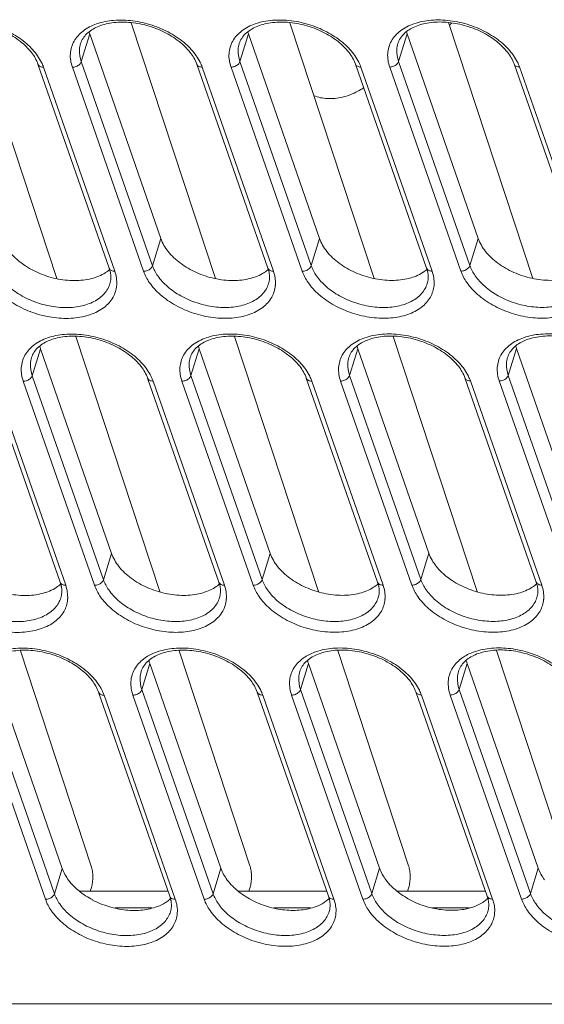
# Model space of a CAD drawing. Header units: millimetres. Extents: x -473 to 23648, y -382 to 1866.
# Tile 181 of 256: x 8250 to 8284, y 373 to 437. Entities that reach past the tile are written whole.
import ezdxf

# ---------------------------------------------------------------- set-up
doc = ezdxf.new("R2010")
doc.units = ezdxf.units.MM
doc.header["$LTSCALE"] = 80
doc.layers.get('0').update_dxf_attribs({"linetype": 'CONTINUOUS'})

msp = doc.modelspace()

# ---------------------------------------------------------------- linework, layer by layer
at = {"color": 0, "linetype": 'Continuous', "lineweight": 0}
for p, q in [((8246.859, 436.756), (8252.37, 420.011)), ((8257.25, 436.761), (8262.761, 420.017)), ((8267.641, 436.766), (8273.152, 420.022)), ((8278.032, 436.772), (8283.543, 420.027)), ((8253.977, 434.219), (8254.536, 436.032)), ((8254.536, 436.032), (8259.19, 422.635)), ((8264.368, 434.224), (8264.927, 436.038)), ((8264.927, 436.038), (8269.581, 422.64)), ((8274.759, 434.229), (8275.318, 436.043)), ((8275.318, 436.043), (8279.972, 422.645)), ((8251.143, 434.053), (8255.809, 420.692)), ((8251.503, 433.854), (8256.169, 420.493)), ((8258.058, 420.494), (8253.392, 433.854)), ((8258.643, 420.859), (8253.977, 434.219)), ((8261.534, 434.058), (8266.2, 420.698)), ((8261.894, 433.859), (8266.56, 420.498)), ((8268.449, 420.499), (8263.783, 433.86)), ((8269.034, 420.864), (8264.368, 434.224)), ((8271.925, 434.063), (8276.591, 420.703)), ((8272.285, 433.864), (8276.951, 420.504)), ((8278.841, 420.505), (8274.175, 433.865)), ((8279.425, 420.869), (8274.759, 434.229)), ((8282.317, 434.069), (8286.983, 420.708)), ((8282.676, 433.869), (8287.342, 420.509)), ((8258.643, 420.859), (8259.19, 422.635)), ((8269.034, 420.864), (8269.581, 422.64)), ((8279.425, 420.869), (8279.972, 422.645)), ((8255.853, 419.677), (8255.853, 419.677)), ((8266.244, 419.682), (8266.244, 419.682)), ((8276.635, 419.688), (8276.635, 419.688)), ((8253.617, 416.221), (8259.111, 399.526)), ((8264.008, 416.226), (8269.502, 399.531)), ((8274.399, 416.231), (8279.893, 399.536)), ((8250.764, 413.659), (8251.305, 415.415)), ((8251.305, 415.415), (8255.96, 402.018)), ((8261.155, 413.664), (8261.696, 415.421)), ((8261.696, 415.421), (8266.351, 402.023)), ((8271.546, 413.67), (8272.088, 415.426)), ((8272.088, 415.426), (8276.742, 402.028)), ((8281.938, 413.675), (8282.479, 415.431)), ((8282.479, 415.431), (8287.133, 402.033)), ((8247.93, 413.493), (8252.596, 400.133)), ((8248.29, 413.294), (8252.956, 399.933)), ((8254.846, 399.934), (8250.18, 413.295)), ((8255.43, 400.299), (8250.764, 413.659)), ((8258.322, 413.498), (8262.988, 400.138)), ((8258.681, 413.299), (8263.347, 399.939)), ((8265.237, 399.94), (8260.571, 413.3)), ((8265.821, 400.304), (8261.155, 413.664)), ((8268.713, 413.504), (8273.379, 400.143)), ((8269.073, 413.304), (8273.739, 399.944)), ((8275.628, 399.945), (8270.962, 413.305)), ((8276.212, 400.309), (8271.546, 413.67)), ((8279.104, 413.509), (8283.77, 400.148)), ((8279.464, 413.31), (8284.13, 399.949)), ((8286.019, 399.95), (8281.353, 413.31)), ((8286.604, 400.315), (8281.938, 413.675)), ((8255.43, 400.299), (8255.96, 402.018)), ((8265.821, 400.304), (8266.351, 402.023)), ((8276.212, 400.309), (8276.742, 402.028)), ((8252.64, 399.118), (8252.64, 399.117)), ((8263.031, 399.123), (8263.031, 399.123)), ((8273.423, 399.128), (8273.422, 399.128)), ((8283.814, 399.133), (8283.814, 399.133)), ((8249.994, 395.649), (8254.634, 381.55)), ((8260.385, 395.654), (8265.025, 381.556)), ((8270.777, 395.659), (8275.416, 381.561)), ((8281.168, 395.664), (8285.807, 381.566)), ((8248.075, 394.798), (8252.73, 381.401)), ((8257.943, 393.105), (8258.466, 394.804)), ((8258.466, 394.804), (8263.121, 381.406)), ((8268.334, 393.11), (8268.857, 394.809)), ((8268.857, 394.809), (8273.512, 381.411)), ((8278.725, 393.115), (8279.248, 394.814)), ((8279.248, 394.814), (8283.903, 381.417)), ((8251.633, 379.375), (8246.967, 392.735)), ((8252.218, 379.739), (8247.551, 393.1)), ((8255.109, 392.939), (8259.775, 379.578)), ((8255.469, 392.739), (8260.135, 379.379)), ((8262.024, 379.38), (8257.358, 392.74)), ((8262.609, 379.744), (8257.943, 393.105)), ((8265.5, 392.944), (8270.166, 379.584)), ((8265.86, 392.745), (8270.526, 379.384)), ((8272.415, 379.385), (8267.749, 392.746)), ((8273, 379.75), (8268.334, 393.11)), ((8275.891, 392.949), (8280.557, 379.589)), ((8276.251, 392.75), (8280.917, 379.389)), ((8282.806, 379.39), (8278.14, 392.751)), ((8283.391, 379.755), (8278.725, 393.115)), ((8252.218, 379.739), (8252.73, 381.401)), ((8262.609, 379.744), (8263.121, 381.406)), ((8273, 379.75), (8273.512, 381.411)), ((8283.391, 379.755), (8283.903, 381.417)), ((8253.866, 379.905), (8259.66, 379.907)), ((8254.641, 380.155), (8254.564, 379.905)), ((8264.257, 379.91), (8270.051, 379.913)), ((8265.032, 380.16), (8264.955, 379.91)), ((8274.648, 379.915), (8280.442, 379.918)), ((8275.423, 380.166), (8275.346, 379.915)), ((8256.197, 378.813), (8258.603, 378.814)), ((8259.819, 378.563), (8259.819, 378.563)), ((8266.588, 378.818), (8268.994, 378.82)), ((8270.21, 378.568), (8270.21, 378.568)), ((8276.979, 378.824), (8279.385, 378.825)), ((8280.601, 378.574), (8280.601, 378.573)), ((8208.993, 372.501), (8369.907, 372.582))]:
    msp.add_line(p, q, dxfattribs=at)
for centre, radius, start, end in [((8261.893, 453.353), 23.299, 314.04886, 314.48092), ((8256.677, 436.777), 2.268, 195.99025, 199.16494), ((8267.069, 436.782), 2.268, 195.99025, 199.16494), ((8277.46, 436.787), 2.268, 195.99025, 199.16494), ((8258.29, 458.144), 29.312, 298.06501, 298.94547), ((8253.437, 416.156), 2.257, 194.90145, 199.17104), ((8263.828, 416.162), 2.257, 194.90145, 199.17104), ((8274.219, 416.167), 2.257, 194.90145, 199.17104), ((8284.61, 416.172), 2.257, 194.90145, 199.17104), ((8259.705, 392.97), 2.698, 122.95598, 127.58694), ((8270.096, 392.975), 2.698, 122.95598, 127.58694), ((8280.487, 392.98), 2.698, 122.95598, 127.58694), ((8260.586, 395.541), 2.245, 193.79663, 199.17953), ((8270.977, 395.546), 2.245, 193.79663, 199.17953), ((8281.368, 395.552), 2.245, 193.79663, 199.17953), ((8258.208, 381.169), 2.381, 302.38262, 309.41946), ((8258.357, 380.998), 2.146, 309.54967, 313.08396), ((8268.599, 381.174), 2.381, 302.38262, 309.41946), ((8268.748, 381.003), 2.146, 309.54967, 313.08396), ((8278.99, 381.179), 2.381, 302.38262, 309.41946), ((8279.139, 381.008), 2.146, 309.54967, 313.08396)]:
    msp.add_arc(centre, radius, start, end, dxfattribs=at)
for points, start_tangent, end_tangent in [([(8250.714, 434.82), (8249.988, 435.54), (8249.017, 436.147), (8247.884, 436.577), (8246.701, 436.783), (8245.584, 436.749), (8244.639, 436.488), (8243.938, 436.029), (8243.542, 435.394)], (-0.611868, 0.79096), (-0.294486, -0.955656)), ([(8243.702, 436.217), (8244.592, 436.686), (8245.707, 436.915), (8246.953, 436.885), (8248.224, 436.599), (8249.414, 436.08), (8250.411, 435.38), (8251.115, 434.601)], (0.792118, 0.610368), (0.569763, -0.821809)), ([(8261.105, 434.825), (8260.38, 435.545), (8259.408, 436.153), (8258.275, 436.582), (8257.092, 436.789), (8255.975, 436.754), (8255.03, 436.493), (8254.329, 436.034), (8253.933, 435.399)], (-0.611868, 0.79096), (-0.294486, -0.955656)), ([(8254.093, 436.222), (8254.983, 436.691), (8256.098, 436.92), (8257.344, 436.89), (8258.615, 436.604), (8259.805, 436.085), (8260.803, 435.386), (8261.506, 434.607)], (0.792118, 0.610368), (0.569763, -0.821809)), ([(8271.496, 434.83), (8270.771, 435.55), (8269.799, 436.158), (8268.666, 436.588), (8267.483, 436.794), (8266.366, 436.76), (8265.421, 436.498), (8264.72, 436.039), (8264.324, 435.404)], (-0.611868, 0.79096), (-0.294486, -0.955656)), ([(8264.484, 436.228), (8265.374, 436.696), (8266.49, 436.925), (8267.735, 436.896), (8269.006, 436.609), (8270.197, 436.09), (8271.194, 435.391), (8271.897, 434.612)], (0.792118, 0.610368), (0.569763, -0.821809)), ([(8281.887, 434.836), (8281.162, 435.555), (8280.19, 436.163), (8279.057, 436.593), (8277.874, 436.799), (8276.757, 436.765), (8275.812, 436.504), (8275.112, 436.044), (8274.715, 435.409)], (-0.611868, 0.79096), (-0.294486, -0.955656)), ([(8274.875, 436.233), (8275.765, 436.702), (8276.881, 436.931), (8278.126, 436.901), (8279.397, 436.615), (8280.588, 436.095), (8281.585, 435.396), (8282.288, 434.617)], (0.792118, 0.610368), (0.569763, -0.821809)), ([(8253.392, 433.854), (8253.262, 434.741), (8253.503, 435.554), (8254.093, 436.222)], (-0.329713, 0.944081), (0.792118, 0.610368)), ([(8263.783, 433.86), (8263.653, 434.746), (8263.894, 435.559), (8264.484, 436.228)], (-0.329713, 0.944081), (0.792118, 0.610368)), ([(8274.175, 433.865), (8274.044, 434.751), (8274.285, 435.564), (8274.875, 436.233)], (-0.329713, 0.944081), (0.792118, 0.610368)), ([(8253.977, 434.219), (8253.861, 435.008), (8253.934, 435.399)], (-0.329713, 0.944081), (0.294123, 0.955767)), ([(8264.368, 434.224), (8264.252, 435.013), (8264.325, 435.404)], (-0.329713, 0.944081), (0.294123, 0.955767)), ([(8274.759, 434.229), (8274.643, 435.018), (8274.716, 435.409)], (-0.329713, 0.944081), (0.294123, 0.955767)), ([(8251.143, 434.053), (8250.714, 434.82)], (-0.329713, 0.944081), (-0.611868, 0.79096)), ([(8251.115, 434.601), (8251.37, 434.17)], (0.569763, -0.821809), (0.441313, -0.897353)), ([(8261.534, 434.058), (8261.105, 434.825)], (-0.329713, 0.944081), (-0.611868, 0.79096)), ([(8261.506, 434.607), (8261.761, 434.175)], (0.569763, -0.821809), (0.441313, -0.897353)), ([(8271.925, 434.063), (8271.496, 434.83)], (-0.329713, 0.944081), (-0.611868, 0.79096)), ([(8271.897, 434.612), (8272.152, 434.18)], (0.569763, -0.821809), (0.441313, -0.897353)), ([(8282.317, 434.069), (8281.887, 434.836)], (-0.329713, 0.944081), (-0.611868, 0.79096)), ([(8282.288, 434.617), (8282.543, 434.186)], (0.569763, -0.821809), (0.441313, -0.897353)), ([(8251.503, 433.854), (8251.282, 433.902), (8251.15, 434.035), (8251.143, 434.053)], (-1, -0.000503), (-0.318633, 0.947878)), ([(8251.37, 434.17), (8251.503, 433.854)], (0.441313, -0.897353), (0.329713, -0.944081)), ([(8253.392, 433.854), (8253.643, 433.903), (8253.857, 434.037), (8253.977, 434.219)], (1, 0.000503), (0.294486, 0.955656)), ([(8261.894, 433.859), (8261.673, 433.907), (8261.541, 434.041), (8261.534, 434.058)], (-1, -0.000503), (-0.318633, 0.947878)), ([(8261.761, 434.175), (8261.894, 433.859)], (0.441313, -0.897353), (0.329713, -0.944081)), ([(8263.783, 433.86), (8264.035, 433.909), (8264.249, 434.042), (8264.368, 434.224)], (1, 0.000503), (0.294486, 0.955656)), ([(8272.285, 433.864), (8272.064, 433.913), (8271.932, 434.046), (8271.926, 434.063)], (-1, -0.000503), (-0.318633, 0.947878)), ([(8272.152, 434.18), (8272.285, 433.864)], (0.441313, -0.897353), (0.329713, -0.944081)), ([(8274.175, 433.865), (8274.426, 433.914), (8274.64, 434.047), (8274.759, 434.229)], (1, 0.000503), (0.294486, 0.955656)), ([(8282.676, 433.869), (8282.455, 433.918), (8282.323, 434.051), (8282.317, 434.069)], (-1, -0.000503), (-0.318633, 0.947878)), ([(8282.543, 434.186), (8282.676, 433.869)], (0.441313, -0.897353), (0.329713, -0.944081)), ([(8269.214, 431.988), (8270.085, 431.802), (8271.078, 431.897), (8272.081, 432.279)], (0.927751, -0.3732), (0.882409, 0.470483)), ([(8248.799, 422.629), (8249.279, 421.78), (8250.082, 421.014), (8251.129, 420.407), (8252.318, 420.017), (8253.532, 419.883), (8254.653, 420.018), (8255.548, 420.394)], (0.328177, -0.944616), (0.844267, 0.535923)), ([(8259.19, 422.635), (8259.67, 421.786), (8260.473, 421.02), (8261.52, 420.412), (8262.709, 420.022), (8263.924, 419.888), (8265.044, 420.023), (8265.939, 420.4)], (0.328177, -0.944616), (0.844267, 0.535923)), ([(8269.581, 422.64), (8270.061, 421.791), (8270.864, 421.025), (8271.911, 420.417), (8273.1, 420.028), (8274.315, 419.894), (8275.436, 420.029), (8276.33, 420.405)], (0.328177, -0.944616), (0.844267, 0.535923)), ([(8279.972, 422.645), (8280.452, 421.796), (8281.255, 421.03), (8282.302, 420.423), (8283.491, 420.033), (8284.706, 419.899), (8285.827, 420.034), (8286.722, 420.41)], (0.328177, -0.944616), (0.844267, 0.535923)), ([(8256.294, 419.549), (8256.058, 418.794), (8255.468, 418.125), (8254.578, 417.657), (8253.463, 417.427), (8252.217, 417.457), (8250.946, 417.743), (8249.756, 418.263), (8248.759, 418.962), (8248.055, 419.741), (8247.667, 420.489)], (-0.096668, -0.995317), (-0.329713, 0.944081)), ([(8255.852, 419.677), (8255.71, 419.346), (8255.186, 418.752), (8254.394, 418.336), (8253.403, 418.132), (8252.296, 418.158), (8251.167, 418.413), (8250.108, 418.874), (8249.222, 419.496), (8248.597, 420.188), (8248.252, 420.853)], (-0.294159, -0.955757), (-0.329713, 0.944081)), ([(8255.548, 420.394), (8255.571, 420.409), (8255.848, 420.619)], (0.844267, 0.535923), (0.750068, 0.661361)), ([(8256.169, 420.493), (8255.948, 420.542), (8255.816, 420.675), (8255.809, 420.693)], (-1, -0.000503), (-0.318633, 0.947878)), ([(8255.883, 420.421), (8255.809, 420.692)], (-0.192325, 0.981331), (-0.329713, 0.944081)), ([(8255.853, 419.677), (8255.913, 420.011), (8255.896, 420.351), (8255.883, 420.421)], (0.294486, 0.955656), (-0.192325, 0.981331)), ([(8256.169, 420.493), (8256.299, 419.607), (8256.294, 419.549)], (0.329713, -0.944081), (-0.096668, -0.995317)), ([(8258.058, 420.494), (8258.309, 420.543), (8258.523, 420.676), (8258.643, 420.859)], (1, 0.000503), (0.294486, 0.955656)), ([(8266.685, 419.554), (8266.45, 418.799), (8265.86, 418.13), (8264.969, 417.662), (8263.854, 417.433), (8262.608, 417.462), (8261.337, 417.749), (8260.147, 418.268), (8259.15, 418.967), (8258.446, 419.746), (8258.058, 420.494)], (-0.096668, -0.995317), (-0.329713, 0.944081)), ([(8266.243, 419.683), (8266.102, 419.351), (8265.577, 418.757), (8264.786, 418.341), (8263.794, 418.137), (8262.687, 418.164), (8261.558, 418.418), (8260.5, 418.88), (8259.613, 419.501), (8258.988, 420.193), (8258.643, 420.859)], (-0.294159, -0.955757), (-0.329713, 0.944081)), ([(8265.939, 420.4), (8265.962, 420.414), (8266.239, 420.624)], (0.844267, 0.535923), (0.750068, 0.661361)), ([(8266.275, 420.426), (8266.2, 420.698)], (-0.192325, 0.981331), (-0.329713, 0.944081)), ([(8266.56, 420.498), (8266.339, 420.547), (8266.207, 420.68), (8266.2, 420.698)], (-1, -0.000503), (-0.318633, 0.947878)), ([(8266.244, 419.682), (8266.304, 420.016), (8266.287, 420.356), (8266.275, 420.426)], (0.294486, 0.955656), (-0.192325, 0.981331)), ([(8266.56, 420.498), (8266.69, 419.612), (8266.685, 419.554)], (0.329713, -0.944081), (-0.096668, -0.995317)), ([(8268.449, 420.499), (8268.701, 420.548), (8268.915, 420.682), (8269.034, 420.864)], (1, 0.000503), (0.294486, 0.955656)), ([(8277.077, 419.56), (8276.841, 418.804), (8276.251, 418.136), (8275.36, 417.667), (8274.245, 417.438), (8273, 417.468), (8271.728, 417.754), (8270.538, 418.273), (8269.541, 418.972), (8268.838, 419.751), (8268.449, 420.499)], (-0.096668, -0.995317), (-0.329713, 0.944081)), ([(8276.634, 419.688), (8276.493, 419.356), (8275.968, 418.762), (8275.177, 418.346), (8274.186, 418.142), (8273.079, 418.169), (8271.949, 418.423), (8270.891, 418.885), (8270.004, 419.506), (8269.379, 420.199), (8269.034, 420.864)], (-0.294159, -0.955757), (-0.329713, 0.944081)), ([(8276.33, 420.405), (8276.353, 420.42), (8276.63, 420.629)], (0.844267, 0.535923), (0.750068, 0.661361)), ([(8276.666, 420.431), (8276.591, 420.703)], (-0.192325, 0.981331), (-0.329713, 0.944081)), ([(8276.951, 420.504), (8276.73, 420.552), (8276.598, 420.685), (8276.592, 420.703)], (-1, -0.000503), (-0.318633, 0.947878)), ([(8276.635, 419.688), (8276.695, 420.021), (8276.678, 420.361), (8276.666, 420.431)], (0.294486, 0.955656), (-0.192325, 0.981331)), ([(8276.951, 420.504), (8277.081, 419.617), (8277.077, 419.56)], (0.329713, -0.944081), (-0.096668, -0.995317)), ([(8278.841, 420.505), (8279.092, 420.553), (8279.306, 420.687), (8279.425, 420.869)], (1, 0.000503), (0.294486, 0.955656)), ([(8287.468, 419.565), (8287.232, 418.809), (8286.642, 418.141), (8285.751, 417.672), (8284.636, 417.443), (8283.391, 417.473), (8282.12, 417.759), (8280.929, 418.278), (8279.932, 418.978), (8279.229, 419.757), (8278.841, 420.505)], (-0.096668, -0.995317), (-0.329713, 0.944081)), ([(8287.025, 419.693), (8286.884, 419.361), (8286.359, 418.768), (8285.568, 418.351), (8284.577, 418.148), (8283.47, 418.174), (8282.34, 418.428), (8281.282, 418.89), (8280.395, 419.512), (8279.77, 420.204), (8279.425, 420.869)], (-0.294159, -0.955757), (-0.329713, 0.944081)), ([(8257.892, 414.265), (8257.167, 414.985), (8256.195, 415.593), (8255.062, 416.023), (8253.879, 416.229), (8252.762, 416.195), (8251.817, 415.933), (8251.117, 415.474), (8250.72, 414.839)], (-0.611868, 0.79096), (-0.294486, -0.955656)), ([(8250.88, 415.663), (8251.77, 416.131), (8252.886, 416.36), (8254.131, 416.331), (8255.402, 416.044), (8256.593, 415.525), (8257.59, 414.826), (8258.293, 414.047)], (0.792118, 0.610368), (0.569763, -0.821809)), ([(8268.284, 414.271), (8267.558, 414.99), (8266.586, 415.598), (8265.454, 416.028), (8264.27, 416.234), (8263.153, 416.2), (8262.208, 415.939), (8261.508, 415.479), (8261.111, 414.844)], (-0.611868, 0.79096), (-0.294486, -0.955656)), ([(8261.271, 415.668), (8262.162, 416.137), (8263.277, 416.366), (8264.522, 416.336), (8265.794, 416.05), (8266.984, 415.53), (8267.981, 414.831), (8268.684, 414.052)], (0.792118, 0.610368), (0.569763, -0.821809)), ([(8278.675, 414.276), (8277.949, 414.996), (8276.977, 415.603), (8275.845, 416.033), (8274.662, 416.239), (8273.545, 416.205), (8272.6, 415.944), (8271.899, 415.484), (8271.502, 414.85)], (-0.611868, 0.79096), (-0.294486, -0.955656)), ([(8271.662, 415.673), (8272.553, 416.142), (8273.668, 416.371), (8274.914, 416.341), (8276.185, 416.055), (8277.375, 415.536), (8278.372, 414.836), (8279.076, 414.057)], (0.792118, 0.610368), (0.569763, -0.821809)), ([(8289.066, 414.281), (8288.34, 415.001), (8287.368, 415.609), (8286.236, 416.038), (8285.053, 416.245), (8283.936, 416.21), (8282.991, 415.949), (8282.29, 415.49), (8281.894, 414.855)], (-0.611868, 0.79096), (-0.294486, -0.955656)), ([(8282.054, 415.678), (8282.944, 416.147), (8284.059, 416.376), (8285.305, 416.346), (8286.576, 416.06), (8287.766, 415.541), (8288.763, 414.842), (8289.467, 414.063)], (0.792118, 0.610368), (0.569763, -0.821809)), ([(8250.18, 413.295), (8250.049, 414.181), (8250.29, 414.994), (8250.88, 415.663)], (-0.329713, 0.944081), (0.792118, 0.610368)), ([(8260.571, 413.3), (8260.441, 414.186), (8260.681, 414.999), (8261.271, 415.668)], (-0.329713, 0.944081), (0.792118, 0.610368)), ([(8270.962, 413.305), (8270.832, 414.191), (8271.072, 415.005), (8271.662, 415.673)], (-0.329713, 0.944081), (0.792118, 0.610368)), ([(8281.353, 413.31), (8281.223, 414.197), (8281.463, 415.01), (8282.054, 415.678)], (-0.329713, 0.944081), (0.792118, 0.610368)), ([(8250.764, 413.659), (8250.649, 414.448), (8250.721, 414.839)], (-0.329713, 0.944081), (0.294123, 0.955767)), ([(8261.155, 413.664), (8261.04, 414.453), (8261.112, 414.844)], (-0.329713, 0.944081), (0.294123, 0.955767)), ([(8271.546, 413.67), (8271.431, 414.459), (8271.503, 414.849)], (-0.329713, 0.944081), (0.294123, 0.955767)), ([(8281.938, 413.675), (8281.822, 414.464), (8281.894, 414.854)], (-0.329713, 0.944081), (0.294123, 0.955767)), ([(8258.322, 413.498), (8257.892, 414.265)], (-0.329713, 0.944081), (-0.611868, 0.79096)), ([(8258.293, 414.047), (8258.548, 413.615)], (0.569763, -0.821809), (0.441313, -0.897353)), ([(8268.713, 413.504), (8268.284, 414.271)], (-0.329713, 0.944081), (-0.611868, 0.79096)), ([(8268.684, 414.052), (8268.94, 413.621)], (0.569763, -0.821809), (0.441313, -0.897353)), ([(8279.104, 413.509), (8278.675, 414.276)], (-0.329713, 0.944081), (-0.611868, 0.79096)), ([(8279.076, 414.057), (8279.331, 413.626)], (0.569763, -0.821809), (0.441313, -0.897353)), ([(8250.18, 413.295), (8250.431, 413.344), (8250.645, 413.477), (8250.764, 413.659)], (1, 0.000503), (0.294486, 0.955656)), ([(8258.681, 413.299), (8258.46, 413.348), (8258.328, 413.481), (8258.322, 413.498)], (-1, -0.000503), (-0.318633, 0.947878)), ([(8258.548, 413.615), (8258.681, 413.299)], (0.441313, -0.897353), (0.329713, -0.944081)), ([(8260.571, 413.3), (8260.822, 413.349), (8261.036, 413.482), (8261.155, 413.664)], (1, 0.000503), (0.294486, 0.955656)), ([(8269.073, 413.304), (8268.851, 413.353), (8268.72, 413.486), (8268.713, 413.504)], (-1, -0.000503), (-0.318633, 0.947878)), ([(8268.94, 413.621), (8269.073, 413.304)], (0.441313, -0.897353), (0.329713, -0.944081)), ([(8270.962, 413.305), (8271.213, 413.354), (8271.427, 413.488), (8271.546, 413.67)], (1, 0.000503), (0.294486, 0.955656)), ([(8279.464, 413.31), (8279.243, 413.358), (8279.111, 413.491), (8279.104, 413.509)], (-1, -0.000503), (-0.318633, 0.947878)), ([(8279.331, 413.626), (8279.464, 413.31)], (0.441313, -0.897353), (0.329713, -0.944081)), ([(8281.353, 413.31), (8281.604, 413.359), (8281.818, 413.493), (8281.938, 413.675)], (1, 0.000503), (0.294486, 0.955656)), ([(8245.569, 402.013), (8246.049, 401.163), (8246.852, 400.398), (8247.899, 399.79), (8249.088, 399.4), (8250.302, 399.266), (8251.423, 399.401), (8252.341, 399.792)], (0.328177, -0.944616), (0.83854, 0.54484)), ([(8255.96, 402.018), (8256.44, 401.169), (8257.243, 400.403), (8258.29, 399.795), (8259.479, 399.405), (8260.693, 399.271), (8261.814, 399.407), (8262.732, 399.797)], (0.328177, -0.944616), (0.83854, 0.54484)), ([(8266.351, 402.023), (8266.831, 401.174), (8267.634, 400.408), (8268.681, 399.8), (8269.87, 399.411), (8271.084, 399.277), (8272.205, 399.412), (8273.123, 399.803)], (0.328177, -0.944616), (0.83854, 0.54484)), ([(8276.742, 402.028), (8277.222, 401.179), (8278.025, 400.413), (8279.072, 399.806), (8280.261, 399.416), (8281.476, 399.282), (8282.596, 399.417), (8283.514, 399.808)], (0.328177, -0.944616), (0.83854, 0.54484)), ([(8253.082, 398.989), (8252.846, 398.234), (8252.256, 397.566), (8251.365, 397.097), (8250.25, 396.868), (8249.005, 396.898), (8247.733, 397.184), (8246.543, 397.703), (8245.546, 398.402), (8244.843, 399.181), (8244.454, 399.929)], (-0.096668, -0.995317), (-0.329713, 0.944081)), ([(8252.639, 399.118), (8252.498, 398.786), (8251.973, 398.192), (8251.182, 397.776), (8250.191, 397.572), (8249.084, 397.599), (8247.954, 397.853), (8246.896, 398.315), (8246.009, 398.936), (8245.384, 399.628), (8245.039, 400.294)], (-0.294159, -0.955757), (-0.329713, 0.944081)), ([(8252.341, 399.792), (8252.645, 400.026)], (0.83854, 0.54484), (0.738858, 0.673861)), ([(8252.671, 399.861), (8252.596, 400.133)], (-0.192325, 0.981331), (-0.329713, 0.944081)), ([(8252.956, 399.933), (8252.735, 399.982), (8252.603, 400.115), (8252.597, 400.133)], (-1, -0.000503), (-0.318633, 0.947878)), ([(8252.64, 399.118), (8252.7, 399.451), (8252.683, 399.791), (8252.671, 399.861)], (0.294486, 0.955656), (-0.192325, 0.981331)), ([(8252.956, 399.933), (8253.086, 399.047), (8253.082, 398.989)], (0.329713, -0.944081), (-0.096668, -0.995317)), ([(8254.846, 399.934), (8255.097, 399.983), (8255.311, 400.117), (8255.43, 400.299)], (1, 0.000503), (0.294486, 0.955656)), ([(8263.473, 398.995), (8263.237, 398.239), (8262.647, 397.571), (8261.757, 397.102), (8260.641, 396.873), (8259.396, 396.903), (8258.125, 397.189), (8256.934, 397.708), (8255.937, 398.408), (8255.234, 399.187), (8254.846, 399.934)], (-0.096668, -0.995317), (-0.329713, 0.944081)), ([(8263.031, 399.123), (8262.889, 398.791), (8262.364, 398.197), (8261.573, 397.781), (8260.582, 397.577), (8259.475, 397.604), (8258.345, 397.858), (8257.287, 398.32), (8256.401, 398.941), (8255.775, 399.634), (8255.43, 400.299)], (-0.294159, -0.955757), (-0.329713, 0.944081)), ([(8262.732, 399.797), (8263.036, 400.032)], (0.83854, 0.54484), (0.738858, 0.673861)), ([(8263.062, 399.866), (8262.988, 400.138)], (-0.192325, 0.981331), (-0.329713, 0.944081)), ([(8263.347, 399.939), (8263.126, 399.987), (8262.995, 400.121), (8262.988, 400.138)], (-1, -0.000503), (-0.318633, 0.947878)), ([(8263.031, 399.123), (8263.091, 399.456), (8263.074, 399.796), (8263.062, 399.866)], (0.294486, 0.955656), (-0.192325, 0.981331)), ([(8263.347, 399.939), (8263.478, 399.052), (8263.473, 398.995)], (0.329713, -0.944081), (-0.096668, -0.995317)), ([(8265.237, 399.94), (8265.488, 399.989), (8265.702, 400.122), (8265.821, 400.304)], (1, 0.000503), (0.294486, 0.955656)), ([(8273.864, 399), (8273.628, 398.244), (8273.038, 397.576), (8272.148, 397.107), (8271.032, 396.878), (8269.787, 396.908), (8268.516, 397.194), (8267.325, 397.714), (8266.328, 398.413), (8265.625, 399.192), (8265.237, 399.94)], (-0.096668, -0.995317), (-0.329713, 0.944081)), ([(8273.422, 399.128), (8273.28, 398.797), (8272.755, 398.203), (8271.964, 397.786), (8270.973, 397.583), (8269.866, 397.609), (8268.736, 397.864), (8267.678, 398.325), (8266.792, 398.947), (8266.167, 399.639), (8265.821, 400.304)], (-0.294159, -0.955757), (-0.329713, 0.944081)), ([(8273.123, 399.803), (8273.427, 400.037)], (0.83854, 0.54484), (0.738858, 0.673861)), ([(8273.453, 399.871), (8273.379, 400.143)], (-0.192325, 0.981331), (-0.329713, 0.944081)), ([(8273.739, 399.944), (8273.517, 399.993), (8273.386, 400.126), (8273.379, 400.143)], (-1, -0.000503), (-0.318633, 0.947878)), ([(8273.423, 399.128), (8273.482, 399.461), (8273.465, 399.801), (8273.453, 399.871)], (0.294486, 0.955656), (-0.192325, 0.981331)), ([(8273.739, 399.944), (8273.869, 399.058), (8273.864, 399)], (0.329713, -0.944081), (-0.096668, -0.995317)), ([(8275.628, 399.945), (8275.879, 399.994), (8276.093, 400.127), (8276.212, 400.309)], (1, 0.000503), (0.294486, 0.955656)), ([(8284.255, 399.005), (8284.019, 398.25), (8283.429, 397.581), (8282.539, 397.113), (8281.424, 396.883), (8280.178, 396.913), (8278.907, 397.199), (8277.716, 397.719), (8276.719, 398.418), (8276.016, 399.197), (8275.628, 399.945)], (-0.096668, -0.995317), (-0.329713, 0.944081)), ([(8283.813, 399.133), (8283.671, 398.802), (8283.147, 398.208), (8282.355, 397.792), (8281.364, 397.588), (8280.257, 397.614), (8279.127, 397.869), (8278.069, 398.33), (8277.183, 398.952), (8276.558, 399.644), (8276.212, 400.309)], (-0.294159, -0.955757), (-0.329713, 0.944081)), ([(8283.514, 399.808), (8283.819, 400.042)], (0.83854, 0.54484), (0.738858, 0.673861)), ([(8284.13, 399.949), (8283.909, 399.998), (8283.777, 400.131), (8283.77, 400.149)], (-1, -0.000503), (-0.318633, 0.947878)), ([(8283.844, 399.877), (8283.77, 400.148)], (-0.192325, 0.981331), (-0.329713, 0.944081)), ([(8283.814, 399.133), (8283.874, 399.467), (8283.857, 399.807), (8283.844, 399.877)], (0.294486, 0.955656), (-0.192325, 0.981331)), ([(8284.13, 399.949), (8284.26, 399.063), (8284.255, 399.005)], (0.329713, -0.944081), (-0.096668, -0.995317)), ([(8247.846, 395.229), (8248.558, 395.572), (8249.673, 395.801), (8250.919, 395.771), (8252.19, 395.485), (8253.38, 394.965), (8254.377, 394.266), (8255.081, 393.487)], (0.838806, 0.54443), (0.569763, -0.821809)), ([(8258.237, 395.234), (8258.949, 395.577), (8260.064, 395.806), (8261.31, 395.776), (8262.581, 395.49), (8263.771, 394.971), (8264.768, 394.271), (8265.472, 393.492)], (0.838806, 0.54443), (0.569763, -0.821809)), ([(8268.628, 395.239), (8269.34, 395.582), (8270.455, 395.811), (8271.701, 395.781), (8272.972, 395.495), (8274.162, 394.976), (8275.16, 394.277), (8275.863, 393.498)], (0.838806, 0.54443), (0.569763, -0.821809)), ([(8279.019, 395.245), (8279.731, 395.587), (8280.847, 395.816), (8282.092, 395.787), (8283.363, 395.5), (8284.554, 394.981), (8285.551, 394.282), (8286.254, 393.503)], (0.838806, 0.54443), (0.569763, -0.821809)), ([(8254.68, 393.706), (8253.954, 394.425), (8252.982, 395.033), (8251.85, 395.463), (8250.667, 395.669), (8249.55, 395.635), (8248.605, 395.374), (8247.904, 394.914), (8247.507, 394.279)], (-0.611868, 0.79096), (-0.294486, -0.955656)), ([(8265.071, 393.711), (8264.345, 394.431), (8263.374, 395.038), (8262.241, 395.468), (8261.058, 395.675), (8259.941, 395.64), (8258.996, 395.379), (8258.295, 394.92), (8257.899, 394.285)], (-0.611868, 0.79096), (-0.294486, -0.955656)), ([(8275.462, 393.716), (8274.737, 394.436), (8273.765, 395.044), (8272.632, 395.474), (8271.449, 395.68), (8270.332, 395.646), (8269.387, 395.384), (8268.686, 394.925), (8268.29, 394.29)], (-0.611868, 0.79096), (-0.294486, -0.955656)), ([(8285.853, 393.721), (8285.128, 394.441), (8284.156, 395.049), (8283.023, 395.479), (8281.84, 395.685), (8280.723, 395.651), (8279.778, 395.389), (8279.077, 394.93), (8278.681, 394.295)], (-0.611868, 0.79096), (-0.294486, -0.955656)), ([(8257.358, 392.74), (8257.228, 393.627), (8257.469, 394.44), (8258.059, 395.108)], (-0.329713, 0.944081), (0.792118, 0.610368)), ([(8267.749, 392.746), (8267.619, 393.632), (8267.86, 394.445), (8268.45, 395.113)], (-0.329713, 0.944081), (0.792118, 0.610368)), ([(8278.14, 392.751), (8278.01, 393.637), (8278.251, 394.45), (8278.841, 395.119)], (-0.329713, 0.944081), (0.792118, 0.610368)), ([(8257.943, 393.105), (8257.827, 393.894), (8257.899, 394.284)], (-0.329713, 0.944081), (0.294123, 0.955767)), ([(8268.334, 393.11), (8268.218, 393.899), (8268.291, 394.29)], (-0.329713, 0.944081), (0.294123, 0.955767)), ([(8278.725, 393.115), (8278.609, 393.904), (8278.682, 394.295)], (-0.329713, 0.944081), (0.294123, 0.955767)), ([(8255.109, 392.939), (8254.68, 393.706)], (-0.329713, 0.944081), (-0.611868, 0.79096)), ([(8255.081, 393.487), (8255.336, 393.056)], (0.569763, -0.821809), (0.441313, -0.897353)), ([(8265.5, 392.944), (8265.071, 393.711)], (-0.329713, 0.944081), (-0.611868, 0.79096)), ([(8265.472, 393.492), (8265.727, 393.061)], (0.569763, -0.821809), (0.441313, -0.897353)), ([(8275.891, 392.949), (8275.462, 393.716)], (-0.329713, 0.944081), (-0.611868, 0.79096)), ([(8275.863, 393.498), (8276.118, 393.066)], (0.569763, -0.821809), (0.441313, -0.897353)), ([(8255.469, 392.739), (8255.248, 392.788), (8255.116, 392.921), (8255.109, 392.939)], (-1, -0.000503), (-0.318633, 0.947878)), ([(8255.336, 393.056), (8255.469, 392.739)], (0.441313, -0.897353), (0.329713, -0.944081)), ([(8257.358, 392.74), (8257.609, 392.789), (8257.823, 392.923), (8257.943, 393.105)], (1, 0.000503), (0.294486, 0.955656)), ([(8265.86, 392.745), (8265.639, 392.793), (8265.507, 392.926), (8265.5, 392.944)], (-1, -0.000503), (-0.318633, 0.947878)), ([(8265.727, 393.061), (8265.86, 392.745)], (0.441313, -0.897353), (0.329713, -0.944081)), ([(8267.749, 392.746), (8268, 392.794), (8268.214, 392.928), (8268.334, 393.11)], (1, 0.000503), (0.294486, 0.955656)), ([(8276.251, 392.75), (8276.03, 392.798), (8275.898, 392.932), (8275.891, 392.949)], (-1, -0.000503), (-0.318633, 0.947878)), ([(8276.118, 393.066), (8276.251, 392.75)], (0.441313, -0.897353), (0.329713, -0.944081)), ([(8278.14, 392.751), (8278.392, 392.8), (8278.606, 392.933), (8278.725, 393.115)], (1, 0.000503), (0.294486, 0.955656)), ([(8252.73, 381.401), (8253.147, 380.633)], (0.328177, -0.944616), (0.598099, -0.801422)), ([(8254.641, 380.155), (8254.708, 380.48), (8254.73, 380.858), (8254.704, 381.233), (8254.634, 381.55)], (0.294486, 0.955656), (-0.312603, 0.949884)), ([(8263.121, 381.406), (8263.538, 380.639)], (0.328177, -0.944616), (0.598099, -0.801422)), ([(8265.032, 380.16), (8265.099, 380.485), (8265.121, 380.863), (8265.095, 381.238), (8265.025, 381.556)], (0.294486, 0.955656), (-0.312603, 0.949884)), ([(8273.512, 381.411), (8273.929, 380.644)], (0.328177, -0.944616), (0.598099, -0.801422)), ([(8275.423, 380.166), (8275.49, 380.49), (8275.513, 380.868), (8275.487, 381.243), (8275.416, 381.561)], (0.294486, 0.955656), (-0.312603, 0.949884)), ([(8283.903, 381.417), (8284.32, 380.649)], (0.328177, -0.944616), (0.598099, -0.801422)), ([(8253.147, 380.633), (8253.505, 380.221)], (0.598099, -0.801422), (0.70781, -0.706403)), ([(8263.538, 380.639), (8263.896, 380.226)], (0.598099, -0.801422), (0.70781, -0.706403)), ([(8273.929, 380.644), (8274.288, 380.231)], (0.598099, -0.801422), (0.70781, -0.706403)), ([(8251.633, 379.375), (8251.884, 379.424), (8252.098, 379.557), (8252.218, 379.739)], (1, 0.000503), (0.294486, 0.955656)), ([(8259.818, 378.563), (8259.676, 378.232), (8259.152, 377.638), (8258.36, 377.221), (8257.369, 377.018), (8256.262, 377.044), (8255.133, 377.299), (8254.074, 377.76), (8253.188, 378.382), (8252.563, 379.074), (8252.218, 379.739)], (-0.294159, -0.955757), (-0.329713, 0.944081)), ([(8253.505, 380.221), (8253.83, 379.928), (8254.725, 379.34)], (0.70781, -0.706403), (0.885716, -0.464228)), ([(8262.024, 379.38), (8262.275, 379.429), (8262.489, 379.562), (8262.609, 379.744)], (1, 0.000503), (0.294486, 0.955656)), ([(8270.209, 378.569), (8270.067, 378.237), (8269.543, 377.643), (8268.751, 377.227), (8267.76, 377.023), (8266.653, 377.049), (8265.524, 377.304), (8264.465, 377.765), (8263.579, 378.387), (8262.954, 379.079), (8262.609, 379.744)], (-0.294159, -0.955757), (-0.329713, 0.944081)), ([(8263.896, 380.226), (8264.221, 379.934), (8265.116, 379.346)], (0.70781, -0.706403), (0.885716, -0.464228)), ([(8272.415, 379.385), (8272.666, 379.434), (8272.88, 379.567), (8273, 379.75)], (1, 0.000503), (0.294486, 0.955656)), ([(8280.6, 378.574), (8280.459, 378.242), (8279.934, 377.648), (8279.143, 377.232), (8278.151, 377.028), (8277.044, 377.055), (8275.915, 377.309), (8274.857, 377.771), (8273.97, 378.392), (8273.345, 379.084), (8273, 379.75)], (-0.294159, -0.955757), (-0.329713, 0.944081)), ([(8274.288, 380.231), (8274.612, 379.939), (8275.507, 379.351)], (0.70781, -0.706403), (0.885716, -0.464228)), ([(8282.806, 379.39), (8283.058, 379.439), (8283.272, 379.573), (8283.391, 379.755)], (1, 0.000503), (0.294486, 0.955656)), ([(8290.991, 378.579), (8290.85, 378.247), (8290.325, 377.653), (8289.534, 377.237), (8288.543, 377.033), (8287.436, 377.06), (8286.306, 377.314), (8285.248, 377.776), (8284.361, 378.397), (8283.736, 379.09), (8283.391, 379.755)], (-0.294159, -0.955757), (-0.329713, 0.944081)), ([(8260.26, 378.435), (8260.024, 377.68), (8259.434, 377.011), (8258.544, 376.542), (8257.429, 376.313), (8256.183, 376.343), (8254.912, 376.629), (8253.722, 377.149), (8252.724, 377.848), (8252.021, 378.627), (8251.633, 379.375)], (-0.096668, -0.995317), (-0.329713, 0.944081)), ([(8254.721, 379.327), (8255.783, 378.896), (8256.905, 378.671), (8257.994, 378.672), (8258.958, 378.898)], (0.886331, -0.463052), (0.934138, 0.356912)), ([(8258.958, 378.898), (8259.483, 379.158)], (0.934138, 0.356912), (0.843758, 0.536723)), ([(8259.849, 379.306), (8259.775, 379.578)], (-0.192325, 0.981331), (-0.329713, 0.944081)), ([(8260.135, 379.379), (8259.914, 379.428), (8259.782, 379.561), (8259.775, 379.578)], (-1, -0.000503), (-0.318633, 0.947878)), ([(8259.819, 378.563), (8259.879, 378.897), (8259.862, 379.236), (8259.849, 379.306)], (0.294486, 0.955656), (-0.192325, 0.981331)), ([(8260.135, 379.379), (8260.265, 378.493), (8260.26, 378.435)], (0.329713, -0.944081), (-0.096668, -0.995317)), ([(8270.651, 378.44), (8270.415, 377.685), (8269.825, 377.016), (8268.935, 376.548), (8267.82, 376.318), (8266.574, 376.348), (8265.303, 376.634), (8264.113, 377.154), (8263.116, 377.853), (8262.412, 378.632), (8262.024, 379.38)], (-0.096668, -0.995317), (-0.329713, 0.944081)), ([(8265.112, 379.332), (8266.174, 378.901), (8267.296, 378.677), (8268.385, 378.677), (8269.35, 378.903)], (0.886331, -0.463052), (0.934138, 0.356912)), ([(8269.35, 378.903), (8269.874, 379.163)], (0.934138, 0.356912), (0.843758, 0.536723)), ([(8270.24, 379.312), (8270.166, 379.584)], (-0.192325, 0.981331), (-0.329713, 0.944081)), ([(8270.526, 379.384), (8270.305, 379.433), (8270.173, 379.566), (8270.166, 379.584)], (-1, -0.000503), (-0.318633, 0.947878)), ([(8270.21, 378.568), (8270.27, 378.902), (8270.253, 379.242), (8270.24, 379.312)], (0.294486, 0.955656), (-0.192325, 0.981331)), ([(8270.526, 379.384), (8270.656, 378.498), (8270.651, 378.44)], (0.329713, -0.944081), (-0.096668, -0.995317)), ([(8281.042, 378.445), (8280.807, 377.69), (8280.217, 377.022), (8279.326, 376.553), (8278.211, 376.324), (8276.965, 376.353), (8275.694, 376.64), (8274.504, 377.159), (8273.507, 377.858), (8272.803, 378.637), (8272.415, 379.385)], (-0.096668, -0.995317), (-0.329713, 0.944081)), ([(8275.503, 379.337), (8276.566, 378.906), (8277.688, 378.682), (8278.776, 378.682), (8279.741, 378.908)], (0.886331, -0.463052), (0.934138, 0.356912)), ([(8279.741, 378.908), (8280.265, 379.169)], (0.934138, 0.356912), (0.843758, 0.536723)), ([(8280.632, 379.317), (8280.557, 379.589)], (-0.192325, 0.981331), (-0.329713, 0.944081)), ([(8280.917, 379.389), (8280.696, 379.438), (8280.564, 379.571), (8280.557, 379.589)], (-1, -0.000503), (-0.318633, 0.947878)), ([(8280.601, 378.574), (8280.661, 378.907), (8280.644, 379.247), (8280.632, 379.317)], (0.294486, 0.955656), (-0.192325, 0.981331)), ([(8280.917, 379.389), (8281.047, 378.503), (8281.042, 378.445)], (0.329713, -0.944081), (-0.096668, -0.995317)), ([(8291.434, 378.451), (8291.198, 377.695), (8290.608, 377.027), (8289.717, 376.558), (8288.602, 376.329), (8287.357, 376.359), (8286.085, 376.645), (8284.895, 377.164), (8283.898, 377.864), (8283.195, 378.643), (8282.806, 379.39)], (-0.096668, -0.995317), (-0.329713, 0.944081))]:
    msp.add_spline(points, degree=3, dxfattribs=dict(at, start_tangent=start_tangent, end_tangent=end_tangent))

doc.saveas('drawing.dxf')
